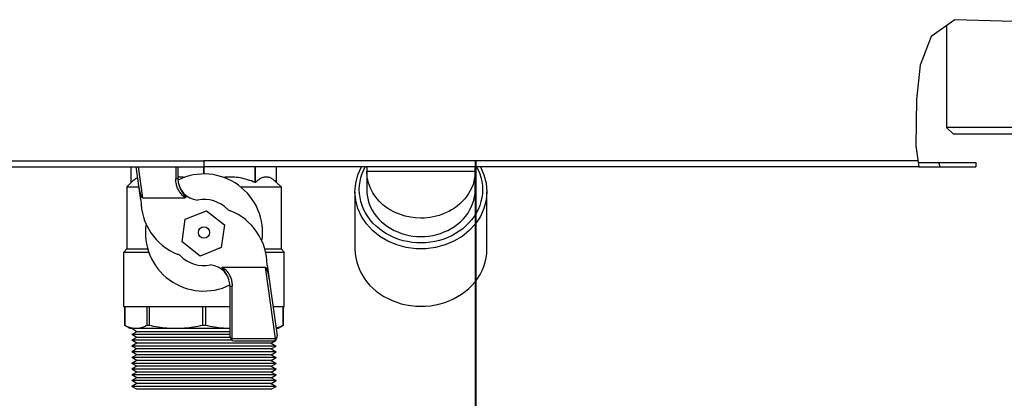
# Model space of a CAD drawing. Header units: centimetres. Extents: x 22052 to 56535, y 76485 to 78519.
# Tile 188 of 235: x 54279 to 54313, y 77726 to 77739. Entities that reach past the tile are written whole.
import ezdxf
from ezdxf.lldxf.tags import DXFTag

# ---------------------------------------------------------------- set-up
doc = ezdxf.new("R2010")
doc.units = ezdxf.units.CM
doc.layers.add('$_urządzenia', color=250, linetype='Continuous')
doc.layers.add('IS_Zasilanie', color=1, linetype='SOLID', lineweight=40)
tags = doc.linetypes.add('SOLID', pattern=[10, 10, 0]).pattern_tags.tags
tags[6:7] = [DXFTag(74, 4), DXFTag(75, 0), DXFTag(340, '0'), DXFTag(46, 0.0), DXFTag(50, 0.0), DXFTag(44, 0.0), DXFTag(45, 0.0)]
tags[4:5] = [DXFTag(74, 4), DXFTag(75, 0), DXFTag(340, '0'), DXFTag(46, 0.0), DXFTag(50, 0.0), DXFTag(44, 0.0), DXFTag(45, 0.0)]

# ---------------------------------------------------------------- blocks, each defined once
blk = doc.blocks.new('A$C92957c0b')
at = {"layer": '$_urządzenia'}
h = blk.add_hatch(dxfattribs=at)
h.set_pattern_fill('_USER', color=256, scale=11.900341, angle=285, pattern_type=0)
h.set_pattern_definition([(285, (-1585.072, -2113.606), (11.49485, 3.080035), [])])
h.paths.add_polyline_path([(177.88, -1126), (177.88, -1127), (164.49, -1127), (164.46, -1126.76), (164.42, -1126.51), (164.39, -1126.26), (164.36, -1126)])
for p, q in [((173.06, -1093.08), (167.57, -1096.95)), ((186.63, -1093.52), (173.06, -1093.08)), ((171.1, -1094.46), (171.1, -1117.9)), ((167.57, -1096.95), (165.05, -1103.59)), ((165.05, -1103.59), (164.2, -1111.47)), ((164.2, -1111.47), (164.06, -1122.18)), ((172.7, -1119.5), (171.1, -1117.9)), ((218.9, -1117.9), (171.1, -1117.9)), ((217.3, -1119.5), (172.7, -1119.5)), ((164.06, -1122.18), (164.76, -1127)), ((-151.13, -1127), (0, -1127)), ((-150.86, -1125.6), (0, -1125.6)), ((-16.75, -1130.6), (-16.75, -1127)), ((-14.54, -1134.65), (-15.62, -1127)), ((-14.12, -1134.16), (-15.12, -1127)), ((-6.5, -1127), (-6.5, -1129.78)), ((-6, -1127), (-6, -1129.69)), ((-0.07, -1128.65), (-0.07, -1127)), ((0, -1125.6), (0, -1126.76)), ((164.56, -1125.6), (0, -1125.6)), ((164.76, -1127), (0, -1127)), ((0.07, -1128.65), (0.07, -1127)), ((11.8, -1130.6), (11.8, -1127)), ((11.89, -1130.6), (11.89, -1127)), ((16.75, -1130.6), (16.75, -1127)), ((36.82, -1127.69), (37.17, -1127)), ((37.5, -1127), (37.5, -1132.25)), ((62.5, -1132.25), (62.5, -1127)), ((164.61, -1126), (177.88, -1126)), ((164.76, -1127), (177.88, -1127)), ((177.88, -1126), (177.88, -1127)), ((37.5, -1128), (62.5, -1128)), ((-16.75, -1130.6), (-17.8, -1131.65)), ((-17.8, -1131.65), (-17.8, -1145.95)), ((-17.8, -1131.65), (-14.96, -1131.65)), ((8.48, -1131.65), (17.8, -1131.65)), ((11.89, -1130.6), (11.8, -1130.6)), ((16.75, -1130.6), (17.8, -1131.65)), ((17.8, -1131.65), (17.8, -1145.95)), ((-14.12, -1134.16), (-4.32, -1134.16)), ((-4.85, -1133.12), (-4.8, -1133.18)), ((-4.8, -1133.18), (-4.76, -1133.25)), ((-4.76, -1133.25), (-4.72, -1133.3)), ((-4.72, -1133.3), (-4.68, -1133.36)), ((-4.68, -1133.36), (-4.63, -1133.44)), ((-4.63, -1133.44), (-4.43, -1133.71)), ((-4.43, -1133.71), (-4.41, -1133.75)), ((-4.41, -1133.75), (-4.39, -1133.78)), ((-4.39, -1133.78), (-4.37, -1133.8)), ((34.8, -1132.75), (34.8, -1146)), ((65.2, -1146), (65.2, -1132.75)), ((-4.31, -1139.11), (0.57, -1137.14)), ((0.57, -1137.14), (4.72, -1140.38)), ((-5.04, -1144.33), (-4.31, -1139.11)), ((4.72, -1140.38), (3.99, -1145.6)), ((-0.89, -1147.57), (-5.04, -1144.33)), ((3.99, -1145.6), (-0.89, -1147.57)), ((-17.8, -1145.95), (-18.5, -1146.65)), ((-18.5, -1159.3), (-18.5, -1146.65)), ((-18.5, -1146.65), (-12.73, -1146.65)), ((-17.8, -1145.95), (-12.95, -1145.95)), ((14.02, -1145.95), (17.8, -1145.95)), ((14.2, -1146.65), (18.5, -1146.65)), ((17.8, -1145.95), (18.5, -1146.65)), ((18.5, -1159.3), (18.5, -1146.65)), ((4.32, -1150.14), (14.12, -1150.14)), ((14.12, -1150.14), (16.42, -1166.56)), ((14.54, -1149.65), (16.84, -1166.01)), ((4.39, -1150.52), (4.37, -1150.5)), ((4.41, -1150.55), (4.39, -1150.52)), ((4.43, -1150.59), (4.41, -1150.55)), ((4.63, -1150.86), (4.43, -1150.59)), ((4.68, -1150.94), (4.63, -1150.86)), ((4.72, -1151), (4.68, -1150.94)), ((4.76, -1151.05), (4.72, -1151)), ((4.8, -1151.12), (4.76, -1151.05)), ((4.85, -1151.18), (4.8, -1151.12)), ((6, -1166.15), (6, -1154.61)), ((6.5, -1166.56), (6.5, -1154.52)), ((6, -1159.3), (-18.5, -1159.3)), ((-18.25, -1159.3), (-18.25, -1163.58)), ((-18.25, -1163.58), (-18.25, -1159.3)), ((-13.17, -1159.3), (-13.17, -1163.58)), ((-12.64, -1159.3), (-12.64, -1163.58)), ((-0.37, -1159.3), (-0.37, -1163.58)), ((0.37, -1159.3), (0.37, -1163.58)), ((18.5, -1159.3), (15.9, -1159.3)), ((18.25, -1163.58), (18.25, -1159.3)), ((18.25, -1159.3), (18.25, -1163.58)), ((-17, -1164.3), (-18.25, -1163.58)), ((-18.25, -1163.58), (-18.25, -1163.58)), ((-12.64, -1163.58), (-13.17, -1163.58)), ((0.37, -1163.58), (-0.37, -1163.58)), ((17, -1164.3), (18.25, -1163.58)), ((18.25, -1163.58), (18.25, -1163.58)), ((6, -1164.3), (-17, -1164.3)), ((-15.45, -1165.02), (-16.6, -1164.3)), ((-15.45, -1165.02), (-16.6, -1165.68)), ((-15.45, -1166.35), (-16.6, -1165.68)), ((6, -1165.68), (-16.6, -1165.68)), ((6, -1165.02), (-15.45, -1165.02)), ((17, -1164.3), (16.6, -1164.3)), ((-15.45, -1166.35), (-16.6, -1167.01)), ((-15.45, -1167.68), (-16.6, -1167.01)), ((6.49, -1167.01), (-16.6, -1167.01)), ((-15.45, -1167.68), (-16.6, -1168.34)), ((-15.45, -1169), (-16.6, -1168.34)), ((16.6, -1168.34), (-16.6, -1168.34)), ((6.02, -1166.35), (-15.45, -1166.35)), ((15.45, -1167.68), (-15.45, -1167.68)), ((6.28, -1166.79), (6.25, -1166.82)), ((6.5, -1166.56), (16.42, -1166.56)), ((7, -1167.15), (15.85, -1167.15)), ((15.45, -1167.68), (16.6, -1167.01)), ((15.45, -1167.68), (16.6, -1168.34)), ((15.45, -1169), (16.6, -1168.34)), ((16.6, -1167.01), (16.35, -1167.01)), ((16.47, -1166.94), (16.6, -1167.01)), ((-15.45, -1169), (-16.6, -1169.67)), ((-15.45, -1170.33), (-16.6, -1169.67)), ((16.6, -1169.67), (-16.6, -1169.67)), ((-15.45, -1170.33), (-16.6, -1171)), ((15.45, -1169), (-15.45, -1169)), ((15.45, -1170.33), (-15.45, -1170.33)), ((15.45, -1169), (16.6, -1169.67)), ((15.45, -1170.33), (16.6, -1169.67)), ((15.45, -1170.33), (16.6, -1171)), ((-15.45, -1171.66), (-16.6, -1171)), ((16.6, -1171), (-16.6, -1171)), ((-15.45, -1171.66), (-16.6, -1172.32)), ((-15.45, -1172.99), (-16.6, -1172.32)), ((16.6, -1172.32), (-16.6, -1172.32)), ((-15.45, -1172.99), (-16.6, -1173.65)), ((15.45, -1171.66), (-15.45, -1171.66)), ((15.45, -1172.99), (-15.45, -1172.99)), ((15.45, -1171.66), (16.6, -1171)), ((15.45, -1171.66), (16.6, -1172.32)), ((15.45, -1172.99), (16.6, -1172.32)), ((15.45, -1172.99), (16.6, -1173.65)), ((-15.45, -1174.32), (-16.6, -1173.65)), ((16.6, -1173.65), (-16.6, -1173.65)), ((-15.45, -1174.32), (-16.6, -1174.98)), ((-15.45, -1175.64), (-16.6, -1174.98)), ((16.6, -1174.98), (-16.6, -1174.98)), ((15.45, -1174.32), (-15.45, -1174.32)), ((15.45, -1174.32), (16.6, -1173.65)), ((15.45, -1174.32), (16.6, -1174.98)), ((15.45, -1175.64), (16.6, -1174.98)), ((-15.45, -1175.64), (-16.6, -1176.31)), ((-15.45, -1176.97), (-16.6, -1176.31)), ((16.6, -1176.31), (-16.6, -1176.31)), ((-15.45, -1176.97), (-16.6, -1177.64)), ((-15.45, -1178.3), (-16.6, -1177.64)), ((16.6, -1177.64), (-16.6, -1177.64)), ((15.45, -1175.64), (-15.45, -1175.64)), ((15.45, -1176.97), (-15.45, -1176.97)), ((15.45, -1175.64), (16.6, -1176.31)), ((15.45, -1176.97), (16.6, -1176.31)), ((15.45, -1176.97), (16.6, -1177.64)), ((15.45, -1178.3), (16.6, -1177.64)), ((15.45, -1178.3), (-15.45, -1178.3))]:
    blk.add_line(p, q, dxfattribs=at)
for points in [[(34.8, -1132.75), (34.97, -1130.78), (35.47, -1128.84), (36.29, -1127)], [(35.8, -1132.25), (35.84, -1131.31), (35.97, -1130.38), (36.17, -1129.47), (36.45, -1128.57), (36.82, -1127.69)], [(62.84, -1127), (63.2, -1127.72), (63.56, -1128.6), (63.84, -1129.49), (64.04, -1130.4), (64.16, -1131.32), (64.2, -1132.25)], [(63.71, -1127), (63.71, -1127), (64.53, -1128.85), (65.03, -1130.78), (65.2, -1132.75)], [(-15.26, -1129.54), (-15.29, -1129.55), (-15.47, -1129.64), (-15.65, -1129.73), (-15.83, -1129.84), (-16.01, -1129.97), (-16.2, -1130.11), (-16.38, -1130.26), (-16.56, -1130.42), (-16.75, -1130.6)], [(-6, -1129.69), (-6, -1129.7), (-6.01, -1129.71), (-6.02, -1129.71), (-6.03, -1129.72), (-6.05, -1129.73), (-6.07, -1129.73), (-6.09, -1129.74), (-6.12, -1129.75), (-6.15, -1129.75), (-6.18, -1129.76), (-6.22, -1129.76), (-6.26, -1129.77), (-6.29, -1129.77), (-6.33, -1129.77), (-6.37, -1129.77), (-6.41, -1129.78), (-6.46, -1129.78), (-6.5, -1129.78)], [(-4.32, -1134.16), (-4.51, -1134.01), (-4.69, -1133.86), (-4.86, -1133.69), (-5.03, -1133.52), (-5.19, -1133.34), (-5.34, -1133.15), (-5.49, -1132.96), (-5.62, -1132.76), (-5.75, -1132.55), (-5.87, -1132.34), (-5.97, -1132.12), (-6.07, -1131.9), (-6.16, -1131.68), (-6.24, -1131.45), (-6.31, -1131.22), (-6.37, -1130.98), (-6.41, -1130.74), (-6.45, -1130.5), (-6.48, -1130.26), (-6.49, -1130.02), (-6.5, -1129.78)], [(-4.51, -1129.43), (-4.82, -1129.4), (-5.25, -1129.37), (-5.68, -1129.35), (-6, -1129.35)], [(11.8, -1130.6), (11.36, -1130.43), (10.92, -1130.26), (10.49, -1130.12), (10.06, -1129.98), (9.62, -1129.86), (9.19, -1129.75), (8.76, -1129.65), (8.33, -1129.57), (7.9, -1129.5), (7.47, -1129.44), (7.04, -1129.4), (6.61, -1129.37), (6.19, -1129.35), (5.76, -1129.35), (5.33, -1129.36), (4.9, -1129.39), (4.51, -1129.43)], [(16.75, -1130.6), (16.57, -1130.43), (16.39, -1130.26), (16.21, -1130.12), (16.03, -1129.98), (15.85, -1129.86), (15.67, -1129.75), (15.49, -1129.65), (15.31, -1129.57), (15.14, -1129.5), (14.96, -1129.44), (14.78, -1129.4), (14.6, -1129.37), (14.43, -1129.35), (14.25, -1129.35), (14.07, -1129.36), (13.89, -1129.39), (13.71, -1129.43), (13.53, -1129.49), (13.35, -1129.55), (13.17, -1129.64), (12.99, -1129.73), (12.81, -1129.84), (12.63, -1129.97), (12.44, -1130.11), (12.26, -1130.26), (12.08, -1130.42), (11.89, -1130.6)], [(50, -1138.83), (48.78, -1138.77), (47.57, -1138.62), (46.4, -1138.37), (45.27, -1138.02), (44.19, -1137.59), (43.16, -1137.06), (42.17, -1136.44), (41.25, -1135.73), (40.39, -1134.93), (39.61, -1134.02), (38.92, -1133.02), (38.34, -1131.91), (37.89, -1130.69), (37.6, -1129.38), (37.5, -1128)], [(62.5, -1128), (62.47, -1128.77), (62.37, -1129.53), (62.22, -1130.29), (62, -1131.04), (61.72, -1131.77), (61.38, -1132.48), (60.99, -1133.15), (60.56, -1133.79), (60.08, -1134.41), (59.54, -1135), (58.96, -1135.55), (58.34, -1136.06), (57.72, -1136.52), (57.07, -1136.92), (56.4, -1137.3), (55.69, -1137.64), (54.96, -1137.94), (54.23, -1138.19), (53.52, -1138.39), (52.84, -1138.54), (52.14, -1138.66), (51.43, -1138.75), (50.72, -1138.81), (50, -1138.83)], [(-14.12, -1134.16), (-14.12, -1134.16), (-14.13, -1134.16), (-14.14, -1134.16), (-14.14, -1134.16), (-14.15, -1134.16), (-14.16, -1134.15), (-14.16, -1134.15), (-14.17, -1134.15), (-14.18, -1134.14), (-14.19, -1134.14), (-14.2, -1134.13), (-14.2, -1134.13), (-14.21, -1134.12), (-14.22, -1134.11), (-14.23, -1134.1), (-14.23, -1134.1), (-14.24, -1134.09), (-14.25, -1134.08), (-14.26, -1134.07), (-14.27, -1134.06), (-14.28, -1134.05), (-14.28, -1134.03), (-14.29, -1134.02), (-14.3, -1134.01), (-14.31, -1134), (-14.32, -1133.98), (-14.33, -1133.97), (-14.33, -1133.95), (-14.34, -1133.94), (-14.35, -1133.92), (-14.36, -1133.9), (-14.37, -1133.89), (-14.38, -1133.87), (-14.39, -1133.85), (-14.4, -1133.83), (-14.41, -1133.81), (-14.42, -1133.79), (-14.43, -1133.76), (-14.44, -1133.74), (-14.45, -1133.72), (-14.46, -1133.69), (-14.47, -1133.67), (-14.48, -1133.64), (-14.49, -1133.61), (-14.5, -1133.59), (-14.51, -1133.56), (-14.52, -1133.53), (-14.53, -1133.5), (-14.54, -1133.46), (-14.55, -1133.43), (-14.56, -1133.4), (-14.58, -1133.36), (-14.59, -1133.32), (-14.6, -1133.29), (-14.61, -1133.25), (-14.62, -1133.21), (-14.63, -1133.16), (-14.65, -1133.12), (-14.66, -1133.08), (-14.67, -1133.03), (-14.68, -1132.98), (-14.7, -1132.94), (-14.71, -1132.88), (-14.72, -1132.83), (-14.74, -1132.78), (-14.75, -1132.72), (-14.76, -1132.67), (-14.78, -1132.61), (-14.79, -1132.55), (-14.8, -1132.48), (-14.82, -1132.42), (-14.83, -1132.35), (-14.85, -1132.28), (-14.86, -1132.21), (-14.87, -1132.14), (-14.89, -1132.06), (-14.9, -1131.98), (-14.92, -1131.9), (-14.93, -1131.82), (-14.95, -1131.73), (-14.96, -1131.64), (-14.98, -1131.55), (-14.99, -1131.45), (-15, -1131.35)], [(-5.79, -1131.14), (-5.75, -1131.25), (-5.72, -1131.36), (-5.68, -1131.46), (-5.65, -1131.56), (-5.61, -1131.65), (-5.58, -1131.74), (-5.54, -1131.82), (-5.51, -1131.91), (-5.47, -1131.98), (-5.44, -1132.06), (-5.41, -1132.13), (-5.37, -1132.2), (-5.34, -1132.27), (-5.31, -1132.33), (-5.28, -1132.39), (-5.25, -1132.45), (-5.21, -1132.51), (-5.19, -1132.56), (-5.16, -1132.62), (-5.13, -1132.67), (-5.1, -1132.71), (-5.07, -1132.76), (-5.04, -1132.81), (-5.02, -1132.85), (-4.99, -1132.89), (-4.97, -1132.93), (-4.94, -1132.97), (-4.92, -1133.01), (-4.89, -1133.05), (-4.85, -1133.12)], [(64.2, -1132.25), (64.16, -1133.19), (64.03, -1134.12), (63.83, -1135.03), (63.55, -1135.93), (63.18, -1136.81), (62.75, -1137.66), (62.26, -1138.46), (61.69, -1139.23), (61.07, -1139.95), (60.38, -1140.64), (59.63, -1141.28), (58.84, -1141.87), (58, -1142.41), (57.11, -1142.89), (56.19, -1143.32), (55.24, -1143.68), (54.25, -1143.98), (53.24, -1144.22), (52.2, -1144.4), (51.15, -1144.51), (50.09, -1144.55), (49.04, -1144.52), (47.98, -1144.42), (46.94, -1144.26), (45.92, -1144.03), (44.91, -1143.73), (43.94, -1143.37), (43, -1142.95), (42.1, -1142.47), (41.24, -1141.93), (40.42, -1141.33), (39.66, -1140.67), (38.95, -1139.97), (38.31, -1139.23), (37.73, -1138.44), (37.23, -1137.63), (36.8, -1136.78), (36.44, -1135.9), (36.16, -1135.01), (35.96, -1134.1), (35.84, -1133.18), (35.8, -1132.25)], [(37.5, -1132.25), (37.54, -1133.08), (37.65, -1133.9), (37.83, -1134.7), (38.08, -1135.5), (38.4, -1136.28), (38.79, -1137.03), (39.23, -1137.74), (39.74, -1138.43), (40.29, -1139.07), (40.91, -1139.68), (41.58, -1140.25), (42.29, -1140.77), (43.04, -1141.24), (43.83, -1141.66), (44.64, -1142.03), (45.49, -1142.35), (46.37, -1142.61), (47.26, -1142.81), (48.16, -1142.96), (49.08, -1143.05), (50, -1143.08), (50.92, -1143.05), (51.84, -1142.96), (52.74, -1142.81), (53.63, -1142.61), (54.51, -1142.35), (55.36, -1142.03), (56.17, -1141.66), (56.96, -1141.24), (57.71, -1140.77), (58.42, -1140.25), (59.09, -1139.68), (59.71, -1139.07), (60.26, -1138.43), (60.77, -1137.74), (61.21, -1137.03), (61.6, -1136.28), (61.92, -1135.5), (62.17, -1134.7), (62.35, -1133.9), (62.46, -1133.08), (62.5, -1132.25)], [(-4.37, -1133.8), (-4.35, -1133.83), (-4.35, -1133.84), (-4.34, -1133.86), (-4.33, -1133.87), (-4.32, -1133.88), (-4.31, -1133.89), (-4.31, -1133.9), (-4.3, -1133.91), (-4.29, -1133.92), (-4.29, -1133.93), (-4.28, -1133.94), (-4.28, -1133.95), (-4.27, -1133.96), (-4.27, -1133.97), (-4.26, -1133.98), (-4.26, -1133.99), (-4.25, -1134), (-4.25, -1134.01), (-4.25, -1134.02), (-4.24, -1134.02), (-4.24, -1134.03), (-4.24, -1134.04), (-4.24, -1134.05), (-4.23, -1134.05), (-4.23, -1134.06), (-4.23, -1134.07), (-4.23, -1134.08), (-4.23, -1134.08), (-4.23, -1134.09), (-4.23, -1134.09), (-4.23, -1134.1), (-4.23, -1134.1), (-4.23, -1134.11), (-4.23, -1134.12), (-4.23, -1134.12), (-4.23, -1134.12), (-4.23, -1134.13), (-4.24, -1134.13), (-4.24, -1134.14), (-4.24, -1134.14), (-4.25, -1134.14), (-4.25, -1134.15), (-4.25, -1134.15), (-4.26, -1134.15), (-4.26, -1134.15), (-4.27, -1134.16), (-4.27, -1134.16), (-4.28, -1134.16), (-4.28, -1134.16), (-4.29, -1134.16), (-4.3, -1134.16), (-4.3, -1134.16), (-4.31, -1134.16), (-4.32, -1134.16)], [(65.2, -1132.75), (65.03, -1134.71), (64.52, -1136.63), (63.69, -1138.46), (62.56, -1140.17), (61.14, -1141.7), (59.48, -1143.04), (57.6, -1144.15), (55.55, -1145), (53.38, -1145.58), (51.14, -1145.88), (48.86, -1145.88), (46.62, -1145.58), (44.45, -1145), (42.4, -1144.15), (40.52, -1143.04), (38.86, -1141.7), (37.44, -1140.17), (36.31, -1138.46), (35.48, -1136.63), (34.97, -1134.71), (34.8, -1132.75)], [(34.8, -1146), (34.85, -1147.01), (34.98, -1148), (35.19, -1148.97), (35.5, -1149.94), (35.89, -1150.89), (36.35, -1151.79), (36.88, -1152.66), (37.49, -1153.48), (38.16, -1154.26), (38.9, -1154.99), (39.7, -1155.68), (40.56, -1156.31), (41.46, -1156.89), (42.41, -1157.4), (43.4, -1157.86), (44.42, -1158.24), (45.48, -1158.57), (46.56, -1158.82), (47.67, -1159.01), (48.8, -1159.12), (49.94, -1159.16), (51.07, -1159.13), (52.21, -1159.02), (53.32, -1158.85), (54.41, -1158.6), (55.47, -1158.28), (56.5, -1157.9), (57.49, -1157.45), (58.45, -1156.94), (59.36, -1156.37), (60.22, -1155.74), (61.04, -1155.05), (61.79, -1154.31), (62.47, -1153.53), (63.09, -1152.7), (63.63, -1151.83), (64.1, -1150.91), (64.49, -1149.96), (64.8, -1148.99), (65.02, -1148.01), (65.15, -1147.01), (65.2, -1146)], [(4.37, -1150.5), (4.35, -1150.47), (4.35, -1150.46), (4.34, -1150.44), (4.33, -1150.43), (4.32, -1150.42), (4.31, -1150.41), (4.31, -1150.4), (4.3, -1150.39), (4.29, -1150.38), (4.29, -1150.37), (4.28, -1150.36), (4.28, -1150.35), (4.27, -1150.34), (4.27, -1150.33), (4.26, -1150.32), (4.26, -1150.31), (4.25, -1150.3), (4.25, -1150.29), (4.25, -1150.28), (4.24, -1150.28), (4.24, -1150.27), (4.24, -1150.26), (4.24, -1150.25), (4.23, -1150.25), (4.23, -1150.24), (4.23, -1150.23), (4.23, -1150.22), (4.23, -1150.22), (4.23, -1150.21), (4.23, -1150.21), (4.23, -1150.2), (4.23, -1150.2), (4.23, -1150.19), (4.23, -1150.18), (4.23, -1150.18), (4.23, -1150.18), (4.23, -1150.17), (4.24, -1150.17), (4.24, -1150.16), (4.24, -1150.16), (4.25, -1150.16), (4.25, -1150.15), (4.25, -1150.15), (4.26, -1150.15), (4.26, -1150.15), (4.27, -1150.14), (4.27, -1150.14), (4.28, -1150.14), (4.28, -1150.14), (4.29, -1150.14), (4.3, -1150.14), (4.3, -1150.14), (4.31, -1150.14), (4.32, -1150.14)], [(4.32, -1150.14), (4.51, -1150.29), (4.69, -1150.44), (4.86, -1150.61), (5.03, -1150.78), (5.19, -1150.96), (5.34, -1151.15), (5.49, -1151.34), (5.62, -1151.54), (5.75, -1151.75), (5.87, -1151.96), (5.97, -1152.18), (6.07, -1152.4), (6.16, -1152.62), (6.24, -1152.85), (6.31, -1153.08), (6.37, -1153.32), (6.41, -1153.56), (6.45, -1153.8), (6.48, -1154.04), (6.49, -1154.28), (6.5, -1154.52)], [(14.12, -1150.14), (14.12, -1150.14), (14.13, -1150.14), (14.14, -1150.14), (14.14, -1150.14), (14.15, -1150.14), (14.16, -1150.15), (14.16, -1150.15), (14.17, -1150.15), (14.18, -1150.16), (14.19, -1150.16), (14.2, -1150.17), (14.2, -1150.17), (14.21, -1150.18), (14.22, -1150.19), (14.23, -1150.2), (14.23, -1150.2), (14.24, -1150.21), (14.25, -1150.22), (14.26, -1150.23), (14.27, -1150.24), (14.28, -1150.25), (14.28, -1150.27), (14.29, -1150.28), (14.3, -1150.29), (14.31, -1150.3), (14.32, -1150.32), (14.33, -1150.33), (14.33, -1150.35), (14.34, -1150.36), (14.35, -1150.38), (14.36, -1150.4), (14.37, -1150.41), (14.38, -1150.43), (14.39, -1150.45), (14.4, -1150.47), (14.41, -1150.49), (14.42, -1150.51), (14.43, -1150.54), (14.44, -1150.56), (14.45, -1150.58), (14.46, -1150.61), (14.47, -1150.63), (14.48, -1150.66), (14.49, -1150.69), (14.5, -1150.71), (14.51, -1150.74), (14.52, -1150.77), (14.53, -1150.8), (14.54, -1150.84), (14.55, -1150.87), (14.56, -1150.9), (14.58, -1150.94), (14.59, -1150.98), (14.6, -1151.01), (14.61, -1151.05), (14.62, -1151.09), (14.63, -1151.14), (14.65, -1151.18), (14.66, -1151.22), (14.67, -1151.27), (14.68, -1151.32), (14.7, -1151.36), (14.71, -1151.42), (14.72, -1151.47), (14.74, -1151.52), (14.75, -1151.58), (14.76, -1151.63), (14.78, -1151.69), (14.79, -1151.75), (14.8, -1151.82), (14.82, -1151.88), (14.83, -1151.95), (14.85, -1152.02), (14.86, -1152.09), (14.87, -1152.16), (14.89, -1152.24), (14.9, -1152.32), (14.92, -1152.4), (14.93, -1152.48), (14.95, -1152.57), (14.96, -1152.66), (14.98, -1152.75), (14.99, -1152.85)], [(5.79, -1153.16), (5.75, -1153.05), (5.72, -1152.94), (5.68, -1152.84), (5.65, -1152.74), (5.61, -1152.65), (5.58, -1152.56), (5.54, -1152.48), (5.51, -1152.39), (5.47, -1152.32), (5.44, -1152.24), (5.41, -1152.17), (5.37, -1152.1), (5.34, -1152.03), (5.31, -1151.97), (5.28, -1151.91), (5.25, -1151.85), (5.21, -1151.79), (5.19, -1151.74), (5.16, -1151.68), (5.13, -1151.63), (5.1, -1151.59), (5.07, -1151.54), (5.04, -1151.49), (5.02, -1151.45), (4.99, -1151.41), (4.97, -1151.37), (4.94, -1151.33), (4.92, -1151.29), (4.89, -1151.25), (4.85, -1151.18)], [(6, -1154.61), (6, -1154.6), (6.01, -1154.59), (6.02, -1154.59), (6.03, -1154.58), (6.05, -1154.57), (6.07, -1154.57), (6.09, -1154.56), (6.12, -1154.55), (6.15, -1154.55), (6.18, -1154.54), (6.22, -1154.54), (6.26, -1154.53), (6.29, -1154.53), (6.33, -1154.53), (6.37, -1154.53), (6.41, -1154.52), (6.46, -1154.52), (6.5, -1154.52)], [(-15.71, -1164.3), (-15.91, -1164.29), (-16.12, -1164.28), (-16.34, -1164.25), (-16.55, -1164.22), (-16.76, -1164.17), (-16.97, -1164.12), (-17.18, -1164.05), (-17.4, -1163.97), (-17.61, -1163.89), (-17.82, -1163.79), (-18.03, -1163.69), (-18.25, -1163.58)], [(-13.17, -1163.58), (-13.38, -1163.69), (-13.59, -1163.79), (-13.8, -1163.89), (-14.01, -1163.97), (-14.23, -1164.05), (-14.44, -1164.12), (-14.65, -1164.17), (-14.86, -1164.22), (-15.07, -1164.25), (-15.28, -1164.28), (-15.5, -1164.29), (-15.71, -1164.3)], [(-6.51, -1164.3), (-7.01, -1164.29), (-7.52, -1164.28), (-8.02, -1164.25), (-8.54, -1164.22), (-9.05, -1164.17), (-9.56, -1164.12), (-10.07, -1164.05), (-10.59, -1163.97), (-11.1, -1163.89), (-11.61, -1163.79), (-12.13, -1163.69), (-12.64, -1163.58)], [(-0.37, -1163.58), (-0.89, -1163.69), (-1.4, -1163.79), (-1.91, -1163.89), (-2.42, -1163.97), (-2.93, -1164.05), (-3.44, -1164.12), (-3.96, -1164.17), (-4.47, -1164.22), (-4.98, -1164.25), (-5.49, -1164.28), (-6, -1164.29), (-6.51, -1164.3)], [(6, -1164.29), (5.49, -1164.28), (4.99, -1164.25), (4.48, -1164.22), (3.96, -1164.17), (3.45, -1164.12), (2.94, -1164.05), (2.42, -1163.97), (1.91, -1163.89), (1.4, -1163.79), (0.89, -1163.69), (0.37, -1163.58)], [(18.25, -1163.58), (18.03, -1163.69), (17.82, -1163.79), (17.61, -1163.89), (17.4, -1163.97), (17.19, -1164.05), (16.97, -1164.12), (16.76, -1164.17), (16.59, -1164.21)], [(6.36, -1166.71), (6.33, -1166.74), (6.28, -1166.79)], [(6.5, -1166.56), (6.47, -1166.59), (6.44, -1166.62), (6.41, -1166.65), (6.36, -1166.71)], [(16.42, -1166.56), (16.48, -1166.61), (16.5, -1166.63), (16.53, -1166.65)], [(16.53, -1166.65), (16.57, -1166.69), (16.6, -1166.72), (16.62, -1166.74), (16.64, -1166.76)]]:
    blk.add_lwpolyline(points, dxfattribs=at)
blk.add_circle((0, -1142.15), 1.3, dxfattribs=at)
for centre, radius, start, end in [((-1, -1129.69), 5, 180, 264.5584), ((0, -1142.15), 13.5, 351.6123, 116.3263), ((0, -1142.15), 7.63, 44.1632, 101.1454), ((-1.04, -1134.65), 13.5, 180, 248.1899), ((7.91, -1132.47), 5, 240.7503, 248.1899), ((1.04, -1149.65), 13.5, 0, 68.1899), ((0, -1142.15), 13.5, 171.6123, 296.3263), ((-7.91, -1151.83), 5, 60.7503, 68.1899), ((0, -1142.15), 7.63, 224.1632, 281.1454), ((1, -1154.61), 5, 0, 84.5584), ((7, -1166.15), 1, 180, 270), ((15.85, -1166.15), 1, 270, 8)]:
    blk.add_arc(centre, radius, start, end, dxfattribs=at)

msp = doc.modelspace()

# ---------------------------------------------------------------- linework, layer by layer
at = {"layer": 'IS_Zasilanie'}
msp.add_line((54294.663, 77733.894), (54294.663, 77715.644), dxfattribs=at)

# ---------------------------------------------------------------- block references
at = {"layer": '$_urządzenia', "xscale": 0.15, "yscale": 0.15, "zscale": 0.15}
msp.add_blockref('A$C92957c0b', (54285.275, 77902.732), dxfattribs=at)

doc.saveas('drawing.dxf')
